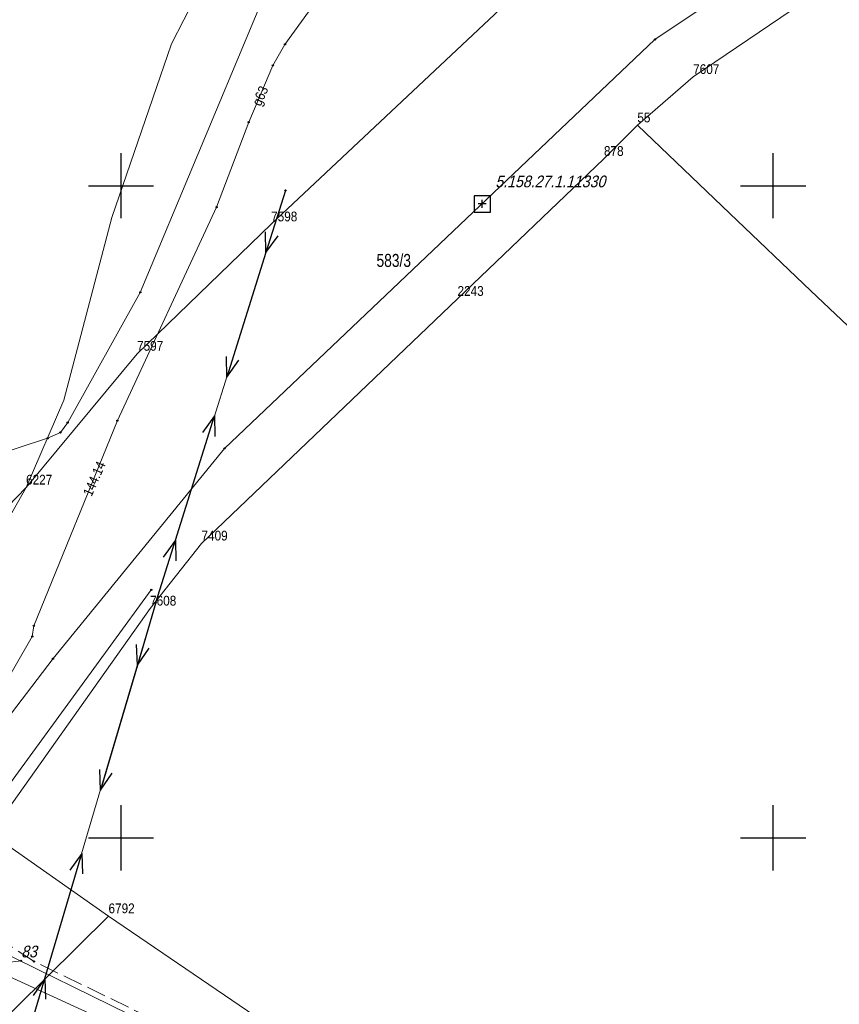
# Model space of a CAD drawing. Header units: metres. Extents: x 5551907 to 5556416, y 5709283 to 5712755.
# Tile 86 of 100: x 5554592 to 5554655, y 5710737 to 5710813. Entities that reach past the tile are written whole.
import ezdxf
from ezdxf.enums import TextEntityAlignment as Align

# ---------------------------------------------------------------- set-up
doc = ezdxf.new("R2010")
doc.units = ezdxf.units.M
for name, pattern in [('1.5_0.5', [2, 1.5, -0.5]), ('219-500', [0]), ('suep_nn_500', [0])]:
    doc.linetypes.add(name, pattern=pattern)
doc.layers.get('0').update_dxf_attribs({"color": 2, "lineweight": 5})
doc.styles.get("Standard").update_dxf_attribs({"font": 'Working1250', "width": 0.75})

# ---------------------------------------------------------------- blocks, each defined once
blk = doc.blocks.new('203')
at = {"linetype": 'Continuous', "lineweight": 0}
h = blk.add_hatch(color=0, dxfattribs=at)
edge = h.paths.add_edge_path()
edge.add_arc((0, 0), 0.045, 0, 360)
blk = doc.blocks.new('SUEP1')
at = {"color": 0, "linetype": 'Continuous'}
for p, q in [((0, 0), (5, 0)), ((5, 0), (3.5, 0.5)), ((5, 0), (3.5, -0.5)), ((5, 0), (15, 0)), ((15, 0), (13.5, 0.5)), ((15, 0), (13.5, -0.5))]:
    blk.add_line(p, q, dxfattribs=at)
blk = doc.blocks.new('PW01')
at = {"linetype": 'Continuous', "lineweight": 13}
h = blk.add_hatch(color=0, dxfattribs=at)
edge = h.paths.add_edge_path()
edge.add_arc((0, 0), 0.045, 0, 360)
blk = doc.blocks.new('PIKIETAW1891')
at = {"color": 0}
blk.add_circle((0, 0), 0.045, dxfattribs=at)
blk = doc.blocks.new('OSSP')
at = {"color": 0}
for p, q in [((-0.626, 0.625), (-0.626, -0.625)), ((-0.626, 0.625), (-0.626, -0.625)), ((0.624, 0.625), (-0.626, 0.625)), ((0.624, 0.625), (-0.626, 0.625)), ((0.3, 0), (-0.3, 0)), ((0.3, 0), (-0.3, 0)), ((0, -0.3), (0, 0.3)), ((0, -0.3), (0, 0.3)), ((0.624, -0.625), (0.624, 0.625)), ((0.624, -0.625), (0.624, 0.625)), ((-0.626, -0.625), (0.624, -0.625)), ((-0.626, -0.625), (0.624, -0.625))]:
    blk.add_line(p, q, dxfattribs=at)
blk = doc.blocks.new('RAMKA500K')
at = {"color": 0}
for p, q in [((197.5, 250), (202.5, 250)), ((200, 247.5), (200, 250)), ((247.5, 250), (252.5, 250)), ((250, 247.5), (250, 250)), ((200, 47.5), (200, 52.5)), ((250, 47.5), (250, 52.5)), ((197.5, 50), (202.5, 50)), ((247.5, 50), (252.5, 50)), ((200, 0), (200, 2.5)), ((250, 0), (250, 2.5)), ((197.5, 0), (202.5, 0)), ((247.5, 0), (252.5, 0))]:
    blk.add_line(p, q, dxfattribs=at)

msp = doc.modelspace()

# ---------------------------------------------------------------- linework, layer by layer
at = {"layer": '218-kontur użytku gruntowego', "color": 3, "linetype": 'CONTINUOUS', "lineweight": 18, "flags": 128}
for points in [[(5554612.37, 5710827.46), (5554603.88, 5710810.87)], [(5554603.88, 5710810.87), (5554599.3, 5710797.57)], [(5554637.03, 5710802.06), (5554639.59, 5710804.63)], [(5554639.59, 5710804.63), (5554646.67, 5710797.88)], [(5554625.8, 5710791.33), (5554637.03, 5710802.06)], [(5554646.67, 5710797.88), (5554652.9, 5710791.95)], [(5554599.3, 5710797.57), (5554595.61, 5710783.55)], [(5554652.9, 5710791.95), (5554656.68, 5710788.35)], [(5554606.17, 5710772.57), (5554625.8, 5710791.33)], [(5554595.61, 5710783.55), (5554592.72, 5710776.86)], [(5554592.72, 5710776.86), (5554582.28, 5710766.06)], [(5554602.23, 5710767.58), (5554606.17, 5710772.57)], [(5554589.98, 5710750.34), (5554602.23, 5710767.58)], [(5554599.04, 5710743.99), (5554589.98, 5710750.34)], [(5554620.91, 5710729.1), (5554599.04, 5710743.99)]]:
    msp.add_lwpolyline(points, dxfattribs=at)
at = {"layer": '219-działka ewidencyjna', "color": 7, "linetype": '219-500', "lineweight": 18, "flags": 128}
for points in [[(5554674.87, 5710829.35), (5554643.87, 5710808.34)], [(5554611.51, 5710797.04), (5554629.07, 5710813.54)], [(5554639.59, 5710804.63), (5554643.87, 5710808.34)], [(5554639.59, 5710804.63), (5554637.03, 5710802.06)], [(5554637.03, 5710802.06), (5554625.8, 5710791.33)], [(5554601.23, 5710787.12), (5554611.51, 5710797.04)], [(5554625.8, 5710791.33), (5554606.17, 5710772.57)], [(5554592.72, 5710776.86), (5554601.23, 5710787.12)], [(5554592.72, 5710776.86), (5554569.26, 5710735.43)], [(5554592.72, 5710776.86), (5554582.28, 5710766.06)], [(5554606.17, 5710772.57), (5554602.23, 5710767.58)], [(5554602.23, 5710767.58), (5554589.98, 5710750.34)], [(5554599.04, 5710743.99), (5554589.98, 5710750.34)], [(5554599.04, 5710743.99), (5554589.55, 5710734.63)], [(5554599.04, 5710743.99), (5554620.91, 5710729.1)]]:
    msp.add_lwpolyline(points, dxfattribs=at)
at = {"layer": 'jezdnia', "color": 7, "linetype": '1.5_0.5', "lineweight": 18, "flags": 128}
msp.add_lwpolyline([(5554675.02, 5710691.46), (5554675.69, 5710690.76), (5554676.17, 5710692.67), (5554681.33, 5710687.45), (5554684.23, 5710691.15), (5554695.36, 5710711.8), (5554692.89, 5710709.75), (5554688.79, 5710708.23), (5554685.3, 5710707.19), (5554682.59, 5710706.73), (5554679.42, 5710706.56), (5554677.07, 5710706.43), (5554673.62, 5710706.68), (5554667.97, 5710707.1), (5554662.55, 5710708.19), (5554661.27, 5710709.17), (5554660.58, 5710708.2), (5554651.86, 5710713.22), (5554606.31, 5710734.23), (5554593.33, 5710740.52), (5554591.11, 5710741.96), (5554589.92, 5710742.92), (5554588.72, 5710744.51), (5554587.89, 5710746.28), (5554587.57, 5710747.72), (5554587.63, 5710749.73), (5554580.33, 5710733.32), (5554581.99, 5710734.46), (5554583.51, 5710735.12), (5554585.51, 5710735.55), (5554587.49, 5710735.68), (5554589.5, 5710735.63), (5554591.16, 5710735.36), (5554594.08, 5710733.87), (5554613.33, 5710725.05), (5554619.91, 5710722.39), (5554634.14, 5710716), (5554641.45, 5710712.65), (5554642.78, 5710711.9), (5554643.26, 5710710.31), (5554644.98, 5710710.14), (5554646.64, 5710709.95), (5554647.53, 5710709.5), (5554649.01, 5710707.74), (5554664.55, 5710700.22), (5554665.92, 5710700.33)], close=True, dxfattribs=at)
at = {"layer": 'przewód elektroenergetyczny niskiego napięcia', "color": 1, "linetype": 'suep_nn_500', "lineweight": 18, "flags": 128}
for points in [[(5554602.67, 5710768.04), (5554612.61, 5710799.64)], [(5554612.61, 5710799.64), (5554602.67, 5710768.04)], [(5554592.74, 5710734.42), (5554602.67, 5710768.04)]]:
    msp.add_lwpolyline(points, dxfattribs=at)
at = {"layer": 'przewód gazowy', "color": 40, "linetype": 'CONTINUOUS', "lineweight": 18, "flags": 128}
msp.add_lwpolyline([(5554693.69, 5710840.4), (5554693.07, 5710840.68), (5554692.3, 5710841.59), (5554689.54, 5710848.08), (5554688.25, 5710851.17), (5554675.15, 5710846.3), (5554664.7, 5710843.7), (5554655.61, 5710840.52), (5554646.69, 5710835.77), (5554637.07, 5710829.77), (5554628.16, 5710825.91), (5554627.41, 5710825.86), (5554619.51, 5710818.87), (5554615.12, 5710814.39), (5554612.57, 5710810.84), (5554611.64, 5710809.23), (5554609.79, 5710804.87), (5554607.33, 5710798.36), (5554599.72, 5710781.99), (5554593.32, 5710766.26), (5554593.2, 5710765.44), (5554582.94, 5710747.6), (5554582.53, 5710746.9), (5554580.08, 5710742.63)], dxfattribs=at)
at = {"layer": 'przewód kanalizacyjny', "color": 34, "linetype": 'CONTINUOUS', "lineweight": 18, "flags": 128}
for points in [[(5554684.73, 5710687.89), (5554674.71, 5710696.38), (5554663.18, 5710704.13), (5554652.81, 5710710.81), (5554636.55, 5710719.56), (5554611.5, 5710731.11), (5554600.64, 5710736.44), (5554580.43, 5710746.37)], [(5554577.27, 5710740.93), (5554589.51, 5710740.23), (5554609.75, 5710730.96)], [(5554592.34, 5710740.56), (5554589.51, 5710740.23)]]:
    msp.add_lwpolyline(points, dxfattribs=at)
at = {"layer": 'przewód telekomunikacyjny podziemny', "color": 30, "linetype": 'CONTINUOUS', "lineweight": 18, "flags": 128}
for points in [[(5554753.92, 5710904.95), (5554753.54, 5710901.37), (5554743.57, 5710891.01), (5554735.83, 5710881.98), (5554731.6, 5710872), (5554722.18, 5710863.67), (5554700.26, 5710846.81), (5554662.35, 5710825.56), (5554640.94, 5710811.21), (5554607.93, 5710779.86), (5554594.79, 5710763.74), (5554586.35, 5710752.68), (5554579.43, 5710738.95), (5554575.97, 5710728.64), (5554572.06, 5710709.02), (5554571.43, 5710706.16), (5554571.35, 5710694.58), (5554572.31, 5710691.69), (5554574.4, 5710692.69), (5554574.1, 5710694.64), (5554571.48, 5710700.1)], [(5554574.4, 5710692.69), (5554574.22, 5710703.95), (5554577.37, 5710721.13), (5554579.26, 5710728.31), (5554581.49, 5710733.37), (5554586.83, 5710747.81), (5554602.32, 5710769.01)]]:
    msp.add_lwpolyline(points, dxfattribs=at)
at = {"layer": 'przewód wodociągowy', "color": 5, "linetype": 'CONTINUOUS', "lineweight": 18, "flags": 128}
msp.add_lwpolyline([(5554548.12, 5710800.75), (5554565.92, 5710773.65), (5554580.91, 5710776.23), (5554594.37, 5710780.63), (5554595.35, 5710781.08), (5554595.91, 5710781.84), (5554601.48, 5710791.82), (5554610.31, 5710812.98), (5554610.32, 5710812.97), (5554614.39, 5710822.74), (5554620.02, 5710826.05), (5554626.59, 5710828.9), (5554626.59, 5710828.89), (5554641.8, 5710836.05), (5554655.05, 5710840.58), (5554667.94, 5710844.7), (5554680.59, 5710848.59), (5554682.8, 5710849.32), (5554685.39, 5710850.22)], dxfattribs=at)

# ---------------------------------------------------------------- block references
at = {"layer": '203-punkt graniczny', "color": 7, "linetype": 'CONTINUOUS', "lineweight": 18}
for p in [(5554643.87, 5710808.34), (5554639.59, 5710804.63), (5554637.03, 5710802.06), (5554611.51, 5710797.04), (5554625.8, 5710791.33), (5554601.23, 5710787.12), (5554592.72, 5710776.86), (5554606.17, 5710772.57), (5554602.23, 5710767.58), (5554599.04, 5710743.99)]:
    msp.add_blockref('203', p, dxfattribs=at)
at = {"layer": 'przewód elektroenergetyczny niskiego napięcia', "color": 1, "linetype": 'CONTINUOUS', "lineweight": 18}
for p, rotation in [((5554612.61, 5710799.64), 252.539), ((5554602.67, 5710768.04), 72.539), ((5554602.67, 5710768.04), 253.545), ((5554592.74, 5710734.42), 73.545)]:
    msp.add_blockref('SUEP1', p, dxfattribs=dict(at, rotation=rotation))
at = {"layer": 'Punkt roboczy BDOT GESUT K1', "color": 6, "linetype": 'CONTINUOUS', "lineweight": 18}
for p in [(5554612.57, 5710810.84), (5554640.94, 5710811.21), (5554611.64, 5710809.23), (5554609.79, 5710804.87), (5554612.61, 5710799.64), (5554607.33, 5710798.36), (5554601.48, 5710791.82), (5554599.72, 5710781.99), (5554599.72, 5710781.99), (5554595.91, 5710781.84), (5554594.37, 5710780.63), (5554595.35, 5710781.08), (5554607.93, 5710779.86), (5554602.32, 5710769.01), (5554602.67, 5710768.04), (5554593.32, 5710766.26), (5554593.2, 5710765.44), (5554594.79, 5710763.74), (5554592.34, 5710740.56), (5554593.33, 5710740.52)]:
    msp.add_blockref('PIKIETAW1891', p, dxfattribs=at)
at = {"layer": 'rzedna', "color": 40, "linetype": 'CONTINUOUS', "lineweight": 18}
msp.add_blockref('PW01', (5554599.72, 5710781.99), dxfattribs=at)
at = {"layer": 'Szczegółowa osnowa geodezyjna pozioma', "color": 7, "linetype": 'CONTINUOUS', "lineweight": 18}
msp.add_blockref('OSSP', (5554627.696, 5710798.607), dxfattribs=at)
at = {"layer": 'Wstawianie ramki sekcyjnej z opisem', "color": 7, "linetype": 'CONTINUOUS', "lineweight": 13}
for p in [(5554400, 5710750), (5554400, 5710750), (5554400, 5710750), (5554400, 5710750), (5554400, 5710500), (5554400, 5710500), (5554400, 5710500), (5554400, 5710500)]:
    msp.add_blockref('RAMKA500K', p, dxfattribs=at)

# ---------------------------------------------------------------- texts
at = {"layer": '203-punkt graniczny-Atr103', "color": 7, "width": 0.9}
for s, p in [('7607', (5554643.87, 5710808.34)), ('7607', (5554643.87, 5710808.34)), ('55', (5554639.59, 5710804.63)), ('55', (5554639.59, 5710804.63)), ('878', (5554637.03, 5710802.06)), ('878', (5554637.03, 5710802.06)), ('7598', (5554611.51, 5710797.04)), ('7598', (5554611.51, 5710797.04)), ('2243', (5554625.8, 5710791.33)), ('2243', (5554625.8, 5710791.33)), ('7597', (5554601.23, 5710787.12)), ('7597', (5554601.23, 5710787.12)), ('6227', (5554592.72, 5710776.86)), ('6227', (5554592.72, 5710776.86)), ('7409', (5554606.17, 5710772.57)), ('7409', (5554606.17, 5710772.57)), ('7608', (5554602.23, 5710767.58)), ('7608', (5554602.23, 5710767.58)), ('6792', (5554599.04, 5710743.99)), ('6792', (5554599.04, 5710743.99))]:
    msp.add_text(s, height=0.75, dxfattribs=at).set_placement(p, align=Align.BOTTOM_LEFT)
at = {"layer": '211-numer działki ewidencyjnej', "color": 7, "linetype": 'CONTINUOUS', "lineweight": 18, "width": 0.79}
msp.add_text('583/3', height=1, dxfattribs=at).set_placement((5554619.59, 5710794.77), align=Align.TOP_LEFT)
at = {"layer": 'przewód gazowy-Atr1', "color": 40, "width": 0.9}
msp.add_text('g63', height=0.75, rotation=65.706, dxfattribs=at).set_placement((5554610.36, 5710806.2), align=Align.MIDDLE_LEFT)
at = {"layer": 'Punkt roboczy BDOT GESUT K1-Atr103', "color": 6, "oblique": 15, "width": 0.9}
msp.add_text('83', height=0.9, dxfattribs=at).set_placement((5554592.34, 5710740.56), align=Align.BOTTOM_LEFT)
at = {"layer": 'rzedna-Atr2', "color": 40, "width": 0.9}
msp.add_text('144.14', height=0.75, rotation=66.544, dxfattribs=at).set_placement((5554597.4, 5710776.27), align=Align.MIDDLE_LEFT)
at = {"layer": 'Szczegółowa osnowa geodezyjna pozioma-Atr103', "color": 7, "oblique": 15, "width": 0.9}
msp.add_text('5.158.27.1.11330', height=0.9, dxfattribs=at).set_placement((5554628.696, 5710799.607), align=Align.BOTTOM_LEFT)

doc.saveas('drawing.dxf')
